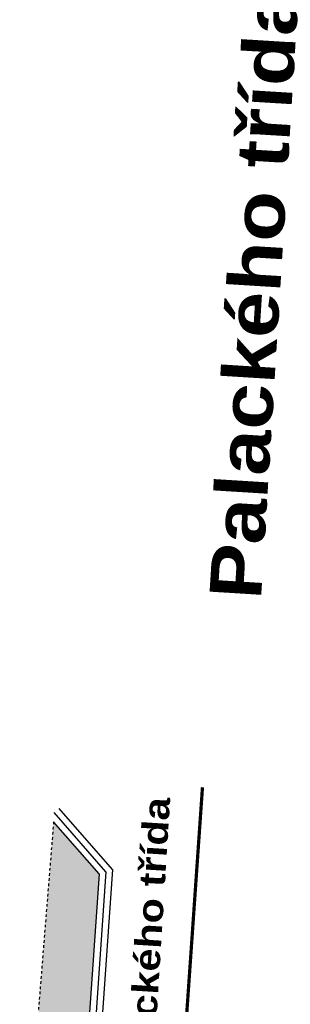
# Model space of a CAD drawing. Extents: x -698823 to -696424, y -1038555 to -1037403.
# Tile 30 of 42: x -697182 to -697172, y -1037722 to -1037684. Entities that reach past the tile are written whole.
import ezdxf
from ezdxf.enums import TextEntityAlignment as Align

# ---------------------------------------------------------------- set-up
doc = ezdxf.new("R2010")
doc.units = 0
doc.linetypes.add('ČÁRKOVANÁ10-10', pattern=[0.2, 0.1, -0.1])
for name, color, linetype, lineweight in [('1-Návrh', 1, 'Continuous', 30), ('1-návrh-stávající obruby', 21, 'ČÁRKOVANÁ10-10', 30), ('1-návrh-VP', 30, 'Continuous', 30), ('1-popis 250', 7, 'Continuous', 30), ('1-popis ulic', 7, 'Continuous', 25), ('1-VDZ', 150, 'Continuous', 30), ('1-šrafy-zeleň', 71, 'Continuous', 5)]:
    doc.layers.add(name, color=color, linetype=linetype, lineweight=lineweight)
doc.styles.add('arial black', font='txt')

msp = doc.modelspace()

# ---------------------------------------------------------------- hatches: boundary and pattern name
at = {"layer": '1-šrafy-zeleň'}
msp.add_hatch(color=256, dxfattribs=at).paths.add_polyline_path([(-697180.921, -1037714.715), (-697182.225, -1037730.877, 0.423632), (-697180.316, -1037733.024, 0.026336), (-697180.255, -1037732.528), (-697179.159, -1037716.74)])

# ---------------------------------------------------------------- linework, layer by layer
at = {"layer": '1-Návrh'}
for p, q in [((-697178.903, -1037716.654), (-697180.894, -1037714.366)), ((-697179.159, -1037716.74), (-697180.921, -1037714.715)), ((-697179.159, -1037716.74), (-697180.255, -1037732.528)), ((-697178.903, -1037716.654), (-697180.033, -1037732.93))]:
    msp.add_line(p, q, dxfattribs=at)
at = {"layer": '1-návrh-stávající obruby'}
msp.add_line((-697180.921, -1037714.715), (-697182.225, -1037730.877), dxfattribs=at)
at = {"layer": '1-návrh-VP'}
for q in [(-697180.705, -1037714.202), (-697180.021, -1037736.375)]:
    msp.add_line((-697178.646, -1037716.568), q, dxfattribs=at)
at = {"layer": '1-VDZ', "const_width": 0.125, "flags": 128}
msp.add_lwpolyline([(-697175.167, -1037713.381), (-697177.177, -1037742.331)], dxfattribs=at)

# ---------------------------------------------------------------- texts
at = {"layer": '1-popis 250', "style": 'arial black'}
msp.add_text('Palackého třída', height=1, rotation=86.451, dxfattribs=at).set_placement((-697177.314, -1037719.665), align=Align.MIDDLE)
at = {"layer": '1-popis ulic', "color": 7, "style": 'arial black'}
msp.add_text('Palackého třída', height=2, rotation=86.451, dxfattribs=at).set_placement((-697173.246, -1037694.284), align=Align.MIDDLE)

doc.saveas('drawing.dxf')
